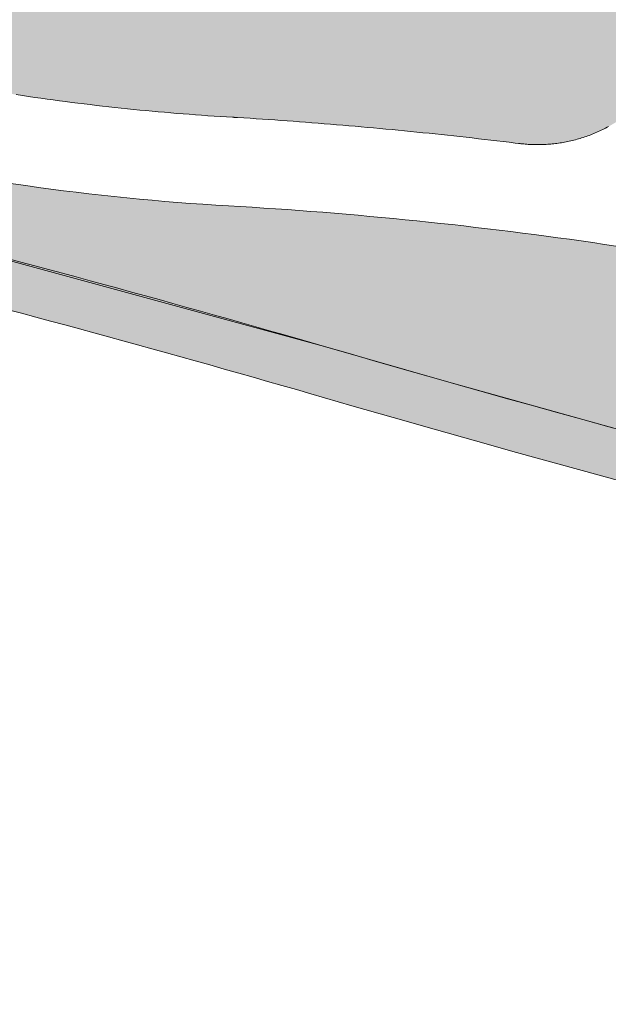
# Model space of a CAD drawing. Header units: metres. Extents: x 0 to 168310, y 0 to 462960.
# Tile 7 of 256: x 167523 to 167535, y 462534 to 462554. Entities that reach past the tile are written whole.
import ezdxf

# ---------------------------------------------------------------- set-up
doc = ezdxf.new("R2010")
doc.units = ezdxf.units.M
doc.header["$LTSCALE"] = 0.2
doc.layers.add('B_WE_GR_GRAS_BRM_RVA kruidenmengsel Barneveld_B116-A', color=83, linetype='Continuous', lineweight=18)
doc.layers.add('B_WE_GR_GRAS_BRM_RVA kruidenmengsel Barneveld_B116-G', color=83, linetype='Continuous', lineweight=18)

msp = doc.modelspace()

# ---------------------------------------------------------------- hatches: boundary and pattern name
at = {"layer": 'B_WE_GR_GRAS_BRM_RVA kruidenmengsel Barneveld_B116-A', "transparency": 33554687}
h = msp.add_hatch(color=256, dxfattribs=at)
h.dxf.hatch_style = 1
h.paths.add_polyline_path([(167533.6502457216, 462557.2327076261), (167533.6441691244, 462557.2319964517), (167533.6379440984, 462557.2313174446), (167533.6315548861, 462557.2306719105), (167533.6249857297, 462557.2300611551), (167533.6182208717, 462557.2294864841), (167533.6112445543, 462557.2289492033), (167533.6040410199, 462557.2284506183), (167533.5965945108, 462557.2279920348), (167533.5888892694, 462557.2275747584), (167533.580909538, 462557.227200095), (167533.5726395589, 462557.2268693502), (167533.5640635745, 462557.2265838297), (167533.5551658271, 462557.2263448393), (167533.5459305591, 462557.2261536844), (167533.5363420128, 462557.2260116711), (167533.5263844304, 462557.2259201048), (167533.5212623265, 462557.2258936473), (167533.5160420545, 462557.2258802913), (167533.5107216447, 462557.2258801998), (167533.5052991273, 462557.2258935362), (167533.4997725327, 462557.2259204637), (167533.4941398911, 462557.2259611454), (167533.4883992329, 462557.2260157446), (167533.4825485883, 462557.2260844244), (167533.4765859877, 462557.2261673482), (167533.4705094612, 462557.226264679), (167533.4643170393, 462557.2263765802), (167533.4580067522, 462557.226503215), (167533.4515766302, 462557.2266447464), (167533.4450247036, 462557.2268013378), (167533.4383490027, 462557.2269731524), (167533.4315475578, 462557.2271603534), (167533.4246183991, 462557.2273631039), (167533.417559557, 462557.2275815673), (167533.4103690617, 462557.2278159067), (167533.4030449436, 462557.2280662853), (167533.3955852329, 462557.2283328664), (167533.3879879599, 462557.2286158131), (167533.380251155, 462557.2289152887), (167533.3723728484, 462557.2292314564), (167533.3643510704, 462557.2295644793), (167533.3561838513, 462557.2299145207), (167533.3478692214, 462557.2302817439), (167533.339405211, 462557.230666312), (167533.3307898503, 462557.2310683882), (167533.3220211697, 462557.2314881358), (167533.3130971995, 462557.231925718), (167533.3040159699, 462557.2323812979), (167533.2947755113, 462557.2328550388), (167533.2853738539, 462557.2333471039), (167533.2758090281, 462557.2338576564), (167533.266079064, 462557.2343868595), (167533.2561819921, 462557.2349348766), (167533.2461158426, 462557.2355018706), (167533.2358786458, 462557.2360880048), (167533.2254684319, 462557.2366934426), (167533.2148832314, 462557.2373183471), (167533.2041210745, 462557.2379628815), (167533.1931799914, 462557.2386272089), (167533.1820580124, 462557.2393114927), (167533.1707531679, 462557.240015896), (167533.1592634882, 462557.2407405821), (167533.1475870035, 462557.2414857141), (167533.1357217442, 462557.2422514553), (167533.1236657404, 462557.2430379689), (167533.1114170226, 462557.2438454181), (167533.0989736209, 462557.2446739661), (167533.0863335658, 462557.2455237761), (167533.0734948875, 462557.2463950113), (167533.0604556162, 462557.247287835), (167533.0472137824, 462557.2482024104), (167533.0337674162, 462557.2491389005), (167533.0201145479, 462557.2500974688), (167533.0062532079, 462557.2510782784), (167532.9921814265, 462557.2520814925), (167532.9778972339, 462557.2531072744), (167532.9633986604, 462557.2541557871), (167532.9486837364, 462557.2552271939), (167532.9468290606, 462557.2553627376), (167532.9459004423, 462557.2554306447), (167532.9456681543, 462557.2554476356), (167532.9452177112, 462557.2554805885), (167532.9442876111, 462557.2555486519), (167532.9368160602, 462557.2560963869), (167532.9217090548, 462557.2572088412), (167532.9063837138, 462557.2583434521), (167532.8908402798, 462557.2594996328), (167532.8750789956, 462557.2606767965), (167532.8591001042, 462557.2618743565), (167532.8429038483, 462557.2630917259), (167532.8264904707, 462557.264328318), (167532.8098602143, 462557.265583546), (167532.7930133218, 462557.2668568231), (167532.7759500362, 462557.2681475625), (167532.7586706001, 462557.2694551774), (167532.7411752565, 462557.270779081), (167532.7234642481, 462557.2721186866), (167532.7055378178, 462557.2734734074), (167532.6873962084, 462557.2748426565), (167532.6690396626, 462557.2762258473), (167532.6504684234, 462557.2776223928), (167532.6316827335, 462557.2790317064), (167532.6126828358, 462557.2804532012), (167532.593468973, 462557.2818862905), (167532.574041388, 462557.2833303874), (167532.5544003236, 462557.2847849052), (167532.5345460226, 462557.2862492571), (167532.5144787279, 462557.2877228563), (167532.4941986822, 462557.289205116), (167532.4737061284, 462557.2906954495), (167532.4530013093, 462557.2921932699), (167532.4320844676, 462557.2936979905), (167532.4109558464, 462557.2952090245), (167532.3896156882, 462557.296725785), (167532.368064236, 462557.2982476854), (167532.3463017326, 462557.2997741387), (167532.3243284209, 462557.3013045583), (167532.3021445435, 462557.3028383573), (167532.2797503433, 462557.3043749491), (167532.2571460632, 462557.3059137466), (167532.2343319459, 462557.3074541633), (167532.2113082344, 462557.3089956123), (167532.1880751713, 462557.3105375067), (167532.1646329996, 462557.3120792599), (167532.140981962, 462557.3136202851), (167532.1171223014, 462557.3151599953), (167532.0930542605, 462557.316697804), (167532.0687780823, 462557.3182331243), (167532.0442940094, 462557.3197653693), (167532.0196022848, 462557.3212939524), (167531.9947031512, 462557.3228182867), (167531.9695968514, 462557.3243377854), (167531.9442836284, 462557.3258518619), (167531.9187637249, 462557.3273599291), (167531.8930373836, 462557.3288614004), (167531.8671048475, 462557.330355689), (167531.8409663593, 462557.3318422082), (167531.814622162, 462557.333320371), (167531.7880724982, 462557.3347895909), (167531.7613176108, 462557.3362492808), (167531.7343577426, 462557.3376988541), (167531.7071931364, 462557.339137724), (167531.6798240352, 462557.3405653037), (167531.6522506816, 462557.3419810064), (167531.6244733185, 462557.3433842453), (167531.5964921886, 462557.3447744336), (167531.568307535, 462557.3461509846), (167531.5399196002, 462557.3475133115), (167531.5113286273, 462557.3488608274), (167531.4825348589, 462557.3501929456), (167531.4535385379, 462557.3515090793), (167531.4243399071, 462557.3528086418), (167531.3949392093, 462557.3540910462), (167531.3653366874, 462557.3553557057), (167531.3355325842, 462557.3566020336), (167531.3055271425, 462557.3578294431), (167531.2753206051, 462557.3590373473), (167531.2449132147, 462557.3602251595), (167531.2143052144, 462557.361392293), (167531.1834968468, 462557.3625381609), (167531.1524883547, 462557.3636621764), (167531.1212799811, 462557.3647637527), (167531.0898719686, 462557.3658423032), (167531.0582645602, 462557.3668972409), (167531.0264579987, 462557.3679279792), (167530.9944525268, 462557.3689339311), (167530.9622483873, 462557.36991451), (167530.9298458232, 462557.370869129), (167530.8972450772, 462557.3717972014), (167530.8644463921, 462557.3726981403), (167530.8314500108, 462557.373571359), (167530.7982561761, 462557.3744162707), (167530.7648651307, 462557.3752322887), (167530.7312771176, 462557.376018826), (167530.6974923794, 462557.3767752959), (167530.6635111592, 462557.3775011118), (167530.6293336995, 462557.3781956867), (167530.5949602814, 462557.3788584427), (167530.5603927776, 462557.3794891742), (167530.5256351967, 462557.3800881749), (167530.4906916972, 462557.3806557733), (167530.4555664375, 462557.3811922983), (167530.420263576, 462557.3816980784), (167530.384787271, 462557.3821734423), (167530.3491416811, 462557.3826187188), (167530.3133309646, 462557.3830342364), (167530.2773592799, 462557.3834203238), (167530.2412307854, 462557.3837773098), (167530.2049496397, 462557.3841055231), (167530.1685200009, 462557.3844052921), (167530.1319460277, 462557.3846769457), (167530.0952318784, 462557.3849208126), (167530.0583817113, 462557.3851372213), (167530.021399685, 462557.3853265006), (167529.9842899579, 462557.3854889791), (167529.9470566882, 462557.3856249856), (167529.9097040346, 462557.3857348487), (167529.8722361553, 462557.385818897), (167529.8346572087, 462557.3858774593), (167529.7969713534, 462557.3859108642), (167529.7591827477, 462557.3859194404), (167529.6833139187, 462557.3858634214), (167529.6070839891, 462557.3857120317), (167529.5305262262, 462557.3854679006), (167529.4536738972, 462557.3851336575), (167529.3765602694, 462557.384711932), (167529.2992186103, 462557.3842053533), (167529.2216821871, 462557.3836165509), (167529.1439842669, 462557.3829481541), (167529.0661581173, 462557.3822027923), (167528.9102541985, 462557.3804916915), (167528.7542365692, 462557.3785042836), (167528.5983713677, 462557.3762616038), (167528.5205790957, 462557.3750511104), (167528.4429247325, 462557.3737846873), (167528.3654415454, 462557.3724649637), (167528.2881628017, 462557.3710945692), (167528.2111217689, 462557.369676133), (167528.134351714, 462557.3682122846), (167528.0578859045, 462557.3667056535), (167527.9817576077, 462557.3651588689), (167527.9060000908, 462557.3635745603), (167527.8682707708, 462557.3627691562), (167527.8306466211, 462557.3619553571), (167527.7931318, 462557.3611334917), (167527.755730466, 462557.3603038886), (167527.7184467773, 462557.3594668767), (167527.6812848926, 462557.3586227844), (167527.6442489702, 462557.3577719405), (167527.6073431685, 462557.3569146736), (167527.5705716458, 462557.3560513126), (167527.5339385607, 462557.3551821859), (167527.4974480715, 462557.3543076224), (167527.4611043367, 462557.3534279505), (167527.4249115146, 462557.3525434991), (167527.3888737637, 462557.3516545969), (167527.3529952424, 462557.3507615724), (167527.3172801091, 462557.3498647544), (167527.2817325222, 462557.3489644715), (167527.24635664, 462557.3480610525), (167527.2111566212, 462557.3471548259), (167527.176136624, 462557.3462461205), (167527.1413008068, 462557.3453352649), (167527.1066533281, 462557.3444225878), (167527.0721983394, 462557.3435084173), (167527.0379381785, 462557.342592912), (167527.0038709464, 462557.341675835), (167526.9699941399, 462557.3407568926), (167526.9363052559, 462557.3398357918), (167526.9028017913, 462557.3389122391), (167526.8694812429, 462557.3379859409), (167526.8363411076, 462557.3370566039), (167526.8033788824, 462557.3361239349), (167526.770592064, 462557.3351876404), (167526.7379781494, 462557.3342474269), (167526.7055346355, 462557.3333030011), (167526.673259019, 462557.3323540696), (167526.6411487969, 462557.3314003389), (167526.6092014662, 462557.3304415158), (167526.5774145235, 462557.3294773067), (167526.5457854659, 462557.3285074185), (167526.5143117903, 462557.3275315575), (167526.4829909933, 462557.3265494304), (167526.4518205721, 462557.3255607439), (167526.4207980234, 462557.3245652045), (167526.3899208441, 462557.3235625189), (167526.3591865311, 462557.3225523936), (167526.3285925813, 462557.3215345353), (167526.2981364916, 462557.3205086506), (167526.2678157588, 462557.319474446), (167526.2376278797, 462557.3184316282), (167526.2075703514, 462557.3173799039), (167526.1776406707, 462557.3163189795), (167526.1478363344, 462557.3152485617), (167526.1181548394, 462557.3141683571), (167526.0885936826, 462557.3130780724), (167526.0591503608, 462557.3119774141), (167526.0298223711, 462557.3108660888), (167526.0006072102, 462557.3097438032), (167525.9715023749, 462557.3086102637), (167525.9425053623, 462557.3074651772), (167525.9136136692, 462557.3063082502), (167525.8848247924, 462557.3051391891), (167525.8561362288, 462557.3039577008), (167525.7990500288, 462557.3015562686), (167525.7423350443, 462557.2991016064), (167525.6859712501, 462557.296591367), (167525.6299386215, 462557.2940232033), (167525.5742171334, 462557.2913947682), (167525.5187867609, 462557.2887037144), (167525.4636274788, 462557.285947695), (167525.4087192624, 462557.2831243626), (167525.3540420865, 462557.2802313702), (167525.2995759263, 462557.2772663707), (167525.2453007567, 462557.2742270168), (167525.1911965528, 462557.2711109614), (167525.1372432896, 462557.2679158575), (167525.0834209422, 462557.2646393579), (167525.0297094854, 462557.2612791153), (167524.9760888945, 462557.2578327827), (167524.9225391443, 462557.2542980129), (167524.8690402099, 462557.2506724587), (167524.7621146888, 462557.2431396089), (167524.7086480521, 462557.239227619), (167524.6551521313, 462557.2352154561), (167524.6016069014, 462557.2311007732), (167524.5479923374, 462557.2268812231), (167524.4942884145, 462557.2225544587), (167524.4404751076, 462557.2181181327), (167524.3865323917, 462557.2135698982), (167524.3324408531, 462557.2089075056), (167524.2781958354, 462557.2041310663), (167524.2238078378, 462557.1992431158), (167524.1692880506, 462557.1942463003), (167524.1146476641, 462557.1891432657), (167524.0598978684, 462557.1839366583), (167524.0050498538, 462557.1786291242), (167523.9501148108, 462557.1732233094), (167523.8951039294, 462557.1677218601), (167523.8400284, 462557.1621274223), (167523.7848994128, 462557.1564426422), (167523.6745258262, 462557.1448126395), (167523.5640726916, 462557.1328530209), (167523.4536295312, 462557.1205849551), (167523.3432858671, 462557.1080296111), (167523.2331312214, 462557.0952081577), (167523.1781527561, 462557.0887042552), (167523.1232551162, 462557.0821417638), (167523.0684494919, 462557.0755233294), (167523.0137470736, 462557.0688515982), (167522.9591590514, 462557.0621292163), (167522.9046966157, 462557.0553588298), (167522.8503709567, 462557.0485430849), (167522.7961932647, 462557.0416846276), (167522.7421747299, 462557.034786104), (167522.6883265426, 462557.0278501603), (167522.6346598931, 462557.0208794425), (167522.5811859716, 462557.0138765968), (167522.5279159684, 462557.0068442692), (167522.4748610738, 462556.999785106), (167522.422032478, 462556.9927017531), (167522.3694413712, 462556.9855968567), (167522.3170989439, 462556.978473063), (167522.2650163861, 462556.9713330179), (167522.2132048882, 462556.9641793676), (167522.1616756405, 462556.9570147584), (167522.1104398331, 462556.9498418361), (167522.0595086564, 462556.9426632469), (167522.0088933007, 462556.9354816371), (167521.9586049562, 462556.9282996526), (167521.9086548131, 462556.9211199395), (167521.8590540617, 462556.913945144), (167521.8343882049, 462556.9103604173), (167521.8313113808, 462556.909912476), (167521.829773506, 462556.9096885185), (167521.8290047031, 462556.9095765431), (167521.8287416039, 462556.9095382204), (167521.8285494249, 462556.9095102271), (167521.8254753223, 462556.9090623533), (167521.8193314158, 462556.9081667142), (167521.7948128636, 462556.9045856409), (167521.7460469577, 462556.897431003), (167521.6976369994, 462556.8902871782), (167521.6495762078, 462556.8831551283), (167521.6018578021, 462556.8760358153), (167521.5544750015, 462556.8689302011), (167521.5074210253, 462556.8618392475), (167521.4606890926, 462556.8547639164), (167521.4142724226, 462556.8477051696), (167521.3681642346, 462556.8406639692), (167521.3223577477, 462556.8336412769), (167521.2768461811, 462556.8266380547), (167521.2316227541, 462556.8196552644), (167521.1866806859, 462556.8126938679), (167521.1420131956, 462556.8057548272), (167521.0976135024, 462556.798839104), (167521.0534748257, 462556.7919476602), (167521.0095903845, 462556.7850814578), (167520.965953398, 462556.7782414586), (167520.9225570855, 462556.7714286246), (167520.8793946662, 462556.7646439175), (167520.8364593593, 462556.7578882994), (167520.793744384, 462556.751162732), (167520.7512429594, 462556.7444681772), (167520.7089483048, 462556.737805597), (167520.6668536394, 462556.7311759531), (167520.6249521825, 462556.7245802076), (167520.5832371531, 462556.7180193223), (167520.5417017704, 462556.711494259), (167520.5003392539, 462556.7050059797), (167520.4591428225, 462556.6985554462), (167520.4181056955, 462556.6921436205), (167520.3772210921, 462556.6857714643), (167520.3364822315, 462556.6794399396), (167520.295882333, 462556.6731500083), (167520.2554146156, 462556.6669026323), (167520.2150722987, 462556.6606987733), (167520.1748486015, 462556.6545393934), (167520.134736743, 462556.6484254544), (167520.0947299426, 462556.6423579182), (167520.0548214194, 462556.6363377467), (167519.9752720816, 462556.6244433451), (167519.8960344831, 462556.6127499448), (167519.8170543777, 462556.6012652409), (167519.8071972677, 462556.5998447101), (167519.8022698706, 462556.5991357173), (167519.8010381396, 462556.5989586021), (167519.8007864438, 462556.5989224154), (167519.8004114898, 462556.5988685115), (167519.7974120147, 462556.598437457), (167519.7914139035, 462556.5975762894), (167519.7794210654, 462556.5958576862), (167519.7314959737, 462556.5890316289), (167519.6836478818, 462556.5822792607), (167519.6358807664, 462556.5755956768), (167519.5881986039, 462556.5689759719), (167519.540605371, 462556.5624152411), (167519.528721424, 462556.5607836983), (167519.5227816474, 462556.5599691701), (167519.5198123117, 462556.5595622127), (167519.5197659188, 462556.5595558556), (167519.5197543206, 462556.5595542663), (167519.5196432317, 462556.5595390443), (167519.5193616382, 462556.5595004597), (167519.5182352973, 462556.5593461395), (167519.5159827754, 462556.5590375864), (167519.5114783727, 462556.5584208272), (167519.5024721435, 462556.5571886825), (167519.4844700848, 462556.5547297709), (167519.4126044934, 462556.5449609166), (167519.3409775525, 462556.5352860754), (167519.269603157, 462556.5256881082), (167519.1984952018, 462556.5161498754), (167519.1276675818, 462556.5066542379), (167519.0571341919, 462556.4971840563), (167518.9869089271, 462556.4877221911), (167518.9170056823, 462556.4782515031), (167518.8474383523, 462556.4687548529), (167518.7782208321, 462556.4592151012), (167518.7093670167, 462556.4496151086), (167518.6750808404, 462556.444787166), (167518.6408908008, 462556.4399377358), (167518.6067986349, 462556.4350646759), (167518.5728060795, 462556.4301658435), (167518.5389148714, 462556.4252390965), (167518.5051267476, 462556.4202822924), (167518.4714434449, 462556.4152932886), (167518.4378667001, 462556.4102699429), (167518.4043982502, 462556.4052101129), (167518.3710398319, 462556.4001116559), (167518.3377931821, 462556.3949724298), (167518.3046600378, 462556.3897902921), (167518.2716421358, 462556.3845631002), (167518.2387412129, 462556.3792887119), (167518.205959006, 462556.3739649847), (167518.173297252, 462556.3685897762), (167518.1407576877, 462556.3631609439), (167518.10834205, 462556.3576763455), (167518.0760520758, 462556.3521338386), (167518.0438895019, 462556.3465312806), (167518.0118549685, 462556.3408666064), (167517.979939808, 462556.3351384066), (167517.9481306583, 462556.3293456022), (167517.9164141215, 462556.323487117), (167517.8532052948, 462556.3115687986), (167517.7902061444, 462556.2993748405), (167517.7273094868, 462556.2868966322), (167517.6644081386, 462556.2741255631), (167517.6013949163, 462556.2610530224), (167517.5698128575, 462556.2544010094), (167517.5381626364, 462556.2476703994), (167517.506430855, 462556.2408601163), (167517.4746041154, 462556.2339690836), (167517.4426690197, 462556.226996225), (167517.4106121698, 462556.2199404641), (167517.378420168, 462556.2128007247), (167517.3460796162, 462556.2055759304), (167517.3135771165, 462556.1982650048), (167517.280899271, 462556.1908668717), (167517.2480326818, 462556.1833804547), (167517.2149639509, 462556.1758046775), (167517.1816796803, 462556.1681384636), (167517.1481664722, 462556.1603807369), (167517.1144109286, 462556.1525304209), (167517.0803996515, 462556.1445864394), (167517.0461192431, 462556.1365477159), (167517.0115563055, 462556.1284131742), (167516.9766974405, 462556.1201817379), (167516.9415292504, 462556.1118523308), (167516.9060383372, 462556.1034238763), (167516.8702113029, 462556.0948952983), (167516.8340347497, 462556.0862655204), (167516.7974952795, 462556.0775334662), (167516.7790852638, 462556.0731287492), (167516.7605794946, 462556.0686980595), (167516.7419762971, 462556.0642412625), (167516.7232739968, 462556.0597582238), (167516.7044709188, 462556.0552488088), (167516.6855653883, 462556.0507128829), (167516.6665557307, 462556.0461503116), (167516.6474402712, 462556.0415609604), (167516.628217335, 462556.0369446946), (167516.6088852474, 462556.0323013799), (167516.5894423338, 462556.0276308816), (167516.5698869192, 462556.0229330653), (167516.550217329, 462556.0182077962), (167516.5304318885, 462556.01345494), (167516.5105289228, 462556.008674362), (167516.4905067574, 462556.0038659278), (167516.4703637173, 462555.9990295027), (167516.4500981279, 462555.9941649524), (167516.4297083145, 462555.9892721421), (167516.4091926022, 462555.9843509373), (167516.3885493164, 462555.9794012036), (167516.3677767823, 462555.9744228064), (167516.3468733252, 462555.9694156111), (167516.3258372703, 462555.9643794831), (167516.3046669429, 462555.9593142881), (167516.2833606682, 462555.9542198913), (167516.2780126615, 462555.9529417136), (167516.2753354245, 462555.9523019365), (167516.2739959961, 462555.9519818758), (167516.2732073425, 462555.9517934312), (167516.2723490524, 462555.951588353), (167516.2585864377, 462555.9483007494), (167516.230894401, 462555.941690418), (167516.2029852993, 462555.9350348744), (167516.1748655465, 462555.9283360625), (167516.1465415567, 462555.9215959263), (167516.1180197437, 462555.91481641), (167516.0893065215, 462555.9079994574), (167516.0604083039, 462555.9011470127), (167516.0313315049, 462555.8942610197), (167516.0020825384, 462555.8873434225), (167515.9726678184, 462555.8803961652), (167515.9430937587, 462555.8734211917), (167515.9133667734, 462555.8664204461), (167515.8834932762, 462555.8593958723), (167515.8534796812, 462555.8523494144), (167515.8233324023, 462555.8452830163), (167515.7930578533, 462555.8381986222), (167515.7626624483, 462555.8310981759), (167515.732152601, 462555.8239836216), (167515.7015347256, 462555.8168569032), (167515.6400005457, 462555.8025747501), (167515.5781112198, 462555.7882672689), (167515.5159180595, 462555.7739500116), (167515.453472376, 462555.7596385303), (167515.3908254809, 462555.7453483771), (167515.3280286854, 462555.731095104), (167515.265133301, 462555.7168942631), (167515.1392520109, 462555.6887120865), (167515.0763687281, 462555.6747618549), (167515.0135921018, 462555.6609262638), (167514.9509734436, 462555.6472208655), (167514.8885640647, 462555.6336612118), (167514.8264152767, 462555.620262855), (167514.7645783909, 462555.6070413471), (167514.7337929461, 462555.6005017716), (167514.7031047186, 462555.5940122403), (167514.6725201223, 462555.5875746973), (167514.6420455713, 462555.5811910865), (167514.6116874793, 462555.5748633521), (167514.5814522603, 462555.5685934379), (167514.5513463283, 462555.5623832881), (167514.5213760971, 462555.5562348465), (167514.4915479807, 462555.5501500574), (167514.461868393, 462555.5441308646), (167514.432343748, 462555.5381792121), (167514.4029804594, 462555.5322970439), (167514.3737849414, 462555.5264863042), (167514.3447636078, 462555.5207489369), (167514.3159228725, 462555.5150868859), (167514.2872691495, 462555.5095020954), (167514.2588088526, 462555.5039965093), (167514.2305483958, 462555.4985720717), (167514.2024941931, 462555.4932307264), (167514.1746526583, 462555.4879744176), (167514.1470302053, 462555.4828050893), (167514.1196332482, 462555.4777246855), (167514.0924682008, 462555.4727351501), (167514.065541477, 462555.4678384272), (167514.0388594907, 462555.4630364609), (167514.012428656, 462555.458331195), (167513.9862553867, 462555.4537245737), (167513.9603460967, 462555.4492185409), (167513.9347071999, 462555.4448150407), (167513.9093451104, 462555.440516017), (167513.8842648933, 462555.436323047), (167513.8594652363, 462555.4322359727), (167513.8349429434, 462555.4282541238), (167513.8106948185, 462555.4243768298), (167513.7867176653, 462555.4206034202), (167513.7630082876, 462555.4169332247), (167513.7395634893, 462555.4133655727), (167513.7163800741, 462555.4098997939), (167513.6934548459, 462555.4065352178), (167513.6707846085, 462555.4032711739), (167513.6483661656, 462555.4001069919), (167513.626196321, 462555.3970420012), (167513.6042718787, 462555.3940755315), (167513.5825896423, 462555.3912069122), (167513.5611464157, 462555.388435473), (167513.5399390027, 462555.3857605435), (167513.5189642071, 462555.383181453), (167513.4982188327, 462555.3806975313), (167513.4776996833, 462555.378308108), (167513.4574035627, 462555.3760125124), (167513.4373272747, 462555.3738100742), (167513.4174676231, 462555.3717001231), (167513.3978214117, 462555.3696819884), (167513.3783854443, 462555.3677549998), (167513.3591565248, 462555.3659184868), (167513.3401314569, 462555.3641717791), (167513.3213070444, 462555.3625142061), (167513.3026800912, 462555.3609450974), (167513.284247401, 462555.3594637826), (167513.2660057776, 462555.3580695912), (167513.2479520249, 462555.3567618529), (167513.2300829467, 462555.355539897), (167513.2123953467, 462555.3544030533), (167513.1948860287, 462555.3533506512), (167513.1775517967, 462555.3523820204), (167513.1603894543, 462555.3514964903), (167513.1433958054, 462555.3506933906), (167513.1265676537, 462555.3499720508), (167513.1099018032, 462555.3493318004), (167513.0933950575, 462555.3487719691), (167513.0770442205, 462555.3482918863), (167513.0608460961, 462555.3478908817), (167513.0447974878, 462555.3475682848), (167513.0288951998, 462555.3473234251), (167513.0131360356, 462555.3471556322), (167512.9975167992, 462555.3470642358), (167512.9820342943, 462555.3470485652), (167512.9666853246, 462555.3471079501), (167512.9514666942, 462555.3472417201), (167512.9363752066, 462555.3474492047), (167512.9214076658, 462555.3477297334), (167512.9065608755, 462555.3480826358), (167512.8918316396, 462555.3485072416), (167512.8772167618, 462555.3490028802), (167512.8627130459, 462555.3495688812), (167512.8483172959, 462555.3502045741), (167512.8340263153, 462555.3509092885), (167512.8198369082, 462555.3516823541), (167512.8057458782, 462555.3525231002), (167512.7917500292, 462555.3534308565), (167512.7778461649, 462555.3544049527), (167512.7640310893, 462555.355444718), (167512.750301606, 462555.3565494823), (167512.7366545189, 462555.357718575), (167512.7230866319, 462555.3589513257), (167512.7095947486, 462555.360247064), (167512.6828262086, 462555.3630248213), (167512.6563233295, 462555.3660464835), (167512.6300605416, 462555.369306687), (167512.6040122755, 462555.3728000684), (167512.5781529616, 462555.3765212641), (167512.5524570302, 462555.3804649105), (167512.5268989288, 462555.3846256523), (167512.5014586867, 462555.3890008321), (167512.4761299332, 462555.3935943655), (167512.4509083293, 462555.39841115), (167512.4257895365, 462555.4034560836), (167512.4007692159, 462555.4087340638), (167512.3758430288, 462555.4142499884), (167512.3510066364, 462555.4200087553), (167512.3262557, 462555.426015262), (167512.3015858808, 462555.4322744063), (167512.2769928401, 462555.4387910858), (167512.2524722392, 462555.4455701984), (167512.2280197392, 462555.4526166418), (167512.2036310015, 462555.4599353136), (167512.1793016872, 462555.4675311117), (167512.1732281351, 462555.4694739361), (167512.1701926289, 462555.4704519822), (167512.1694338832, 462555.4706971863), (167512.1690545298, 462555.4708198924), (167512.1688900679, 462555.4708664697), (167512.1688817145, 462555.470821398), (167512.1688148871, 462555.4704608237), (167512.1682802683, 462555.46757623), (167512.1640033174, 462555.4444994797), (167512.1554494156, 462555.3983459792), (167512.1212338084, 462555.2137319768), (167512.0870182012, 462555.0291179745), (167512.0699103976, 462554.9368109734), (167512.0688411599, 462554.9310417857), (167512.068306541, 462554.928157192), (167512.0681728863, 462554.9274360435), (167512.0681687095, 462554.9274135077), (167512.0681666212, 462554.9274022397), (167512.068165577, 462554.9273966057), (167512.0684110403, 462554.9273321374), (167512.0837682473, 462554.9236190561), (167512.1144817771, 462554.9161890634), (167512.1759052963, 462554.9013137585), (167512.2987381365, 462554.8715018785), (167512.5443467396, 462554.8116331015), (167512.7898786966, 462554.7514377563), (167513.0353333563, 462554.6909159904), (167513.2807100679, 462554.630067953), (167513.526008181, 462554.5688937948), (167513.7712270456, 462554.5073936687), (167514.016366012, 462554.4455677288), (167514.261424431, 462554.3834161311), (167514.5064016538, 462554.3209390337), (167514.751297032, 462554.2581365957), (167514.9961099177, 462554.1950089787), (167515.2408396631, 462554.1315563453), (167515.4854856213, 462554.0677788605), (167515.7300471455, 462554.0036766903), (167515.9745235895, 462553.9392500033), (167516.2189143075, 462553.8744989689), (167516.463218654, 462553.8094237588), (167516.7074359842, 462553.744024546), (167516.9515656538, 462553.6783015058), (167517.1956070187, 462553.6122548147), (167517.4395594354, 462553.5458846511), (167517.6834222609, 462553.4791911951), (167517.9271948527, 462553.4121746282), (167518.1708765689, 462553.3448351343), (167518.4144667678, 462553.2771728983), (167518.6579648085, 462553.2091881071), (167518.9013700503, 462553.1408809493), (167519.1446818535, 462553.0722516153), (167519.3878995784, 462553.0033002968), (167519.6310225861, 462552.9340271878), (167519.7525483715, 462552.8992700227), (167519.8133022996, 462552.8818612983), (167519.8150830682, 462552.8813530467), (167519.8155628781, 462552.8812437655), (167519.816522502, 462552.8810252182), (167519.818441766, 462552.8805881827), (167519.8222803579, 462552.8797143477), (167519.8299577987, 462552.8779676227), (167519.8913896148, 462552.8640391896), (167520.0143182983, 462552.8364244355), (167520.1373326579, 462552.8091328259), (167520.2604314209, 462552.7821647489), (167520.3836133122, 462552.7555205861), (167520.5068770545, 462552.7292007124), (167520.6302213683, 462552.7032054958), (167520.7536449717, 462552.6775352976), (167520.8771465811, 462552.6521904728), (167521.0007249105, 462552.6271713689), (167521.1243786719, 462552.6024783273), (167521.2481065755, 462552.5781116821), (167521.3719073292, 462552.554071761), (167521.4957796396, 462552.5303588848), (167521.6197222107, 462552.5069733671), (167521.7437337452, 462552.483915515), (167521.8678129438, 462552.4611856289), (167521.9919585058, 462552.438784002), (167522.1161691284, 462552.4167109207), (167522.2404435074, 462552.3949666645), (167522.3647803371, 462552.3735515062), (167522.4891783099, 462552.3524657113), (167522.6136361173, 462552.3317095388), (167522.7381524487, 462552.3112832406), (167522.8627259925, 462552.2911870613), (167522.9873554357, 462552.2714212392), (167523.112039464, 462552.2519860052), (167523.2367767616, 462552.2328815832), (167523.3615660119, 462552.2141081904), (167523.4864058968, 462552.1956660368), (167523.611295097, 462552.1775553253), (167523.7362322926, 462552.1597762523), (167523.8612161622, 462552.1423290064), (167523.9862453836, 462552.12521377), (167524.1113186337, 462552.1084307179), (167524.2364345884, 462552.0919800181), (167524.3615919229, 462552.0758618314), (167524.4867893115, 462552.0600763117), (167524.6120254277, 462552.044623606), (167524.7372989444, 462552.029503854), (167524.8626085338, 462552.0147171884), (167524.9879528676, 462552.0002637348), (167525.1133306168, 462551.986143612), (167525.2387404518, 462551.9723569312), (167525.3641810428, 462551.9589037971), (167525.4896510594, 462551.9457843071), (167525.6151491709, 462551.9329985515), (167525.7406740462, 462551.9205466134), (167525.8662243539, 462551.9084285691), (167525.9917987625, 462551.8966444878), (167526.1173959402, 462551.8851944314), (167526.2430145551, 462551.8740784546), (167526.3686532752, 462551.8632966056), (167526.4943107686, 462551.8528489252), (167526.6199857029, 462551.842735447), (167526.7456767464, 462551.8329561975), (167526.8713825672, 462551.8235111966), (167526.9971018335, 462551.8144004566), (167527.1228332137, 462551.8056239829), (167527.2485753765, 462551.7971817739), (167527.3743269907, 462551.789073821), (167527.5000867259, 462551.7813001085), (167527.6258532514, 462551.7738606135), (167527.6415744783, 462551.7729541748), (167527.649435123, 462551.7725029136), (167527.6501228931, 462551.772462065), (167527.6511031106, 462551.7724023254), (167527.6530635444, 462551.7722828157), (167527.6569844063, 462551.7720436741), (167527.6648261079, 462551.771564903), (167527.7275586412, 462551.7677113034), (167527.8530178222, 462551.7598791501), (167527.9784688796, 462551.7518804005), (167528.1039114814, 462551.7437150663), (167528.229345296, 462551.7353831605), (167528.3547699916, 462551.7268846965), (167528.4801852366, 462551.718219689), (167528.6055906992, 462551.7093881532), (167528.7309860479, 462551.7003901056), (167528.856370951, 462551.6912255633), (167528.981745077, 462551.6818945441), (167529.1071080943, 462551.6723970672), (167529.2324596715, 462551.6627331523), (167529.3577994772, 462551.6529028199), (167529.4831271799, 462551.6429060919), (167529.6084424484, 462551.6327429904), (167529.7337449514, 462551.622413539), (167529.8590343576, 462551.6119177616), (167529.984310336, 462551.6012556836), (167530.1095725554, 462551.5904273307), (167530.2348206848, 462551.5794327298), (167530.3600543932, 462551.5682719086), (167530.4852733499, 462551.5569448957), (167530.6104772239, 462551.5454517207), (167530.7356656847, 462551.5337924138), (167530.8608384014, 462551.5219670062), (167530.9859950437, 462551.5099755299), (167531.111135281, 462551.4978180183), (167531.2362587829, 462551.4854945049), (167531.3613652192, 462551.4730050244), (167531.4864542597, 462551.4603496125), (167531.6115255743, 462551.4475283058), (167531.736578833, 462551.4345411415), (167531.8616137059, 462551.4213881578), (167531.9866298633, 462551.4080693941), (167532.1116269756, 462551.3945848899), (167532.2366047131, 462551.3809346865), (167532.3615627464, 462551.3671188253), (167532.4865007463, 462551.3531373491), (167532.6114183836, 462551.3389903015), (167532.7363153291, 462551.3246777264), (167532.861191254, 462551.3101996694), (167532.9860458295, 462551.2955561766), (167533.1108787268, 462551.2807472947), (167533.2356896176, 462551.2657730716), (167533.3604781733, 462551.2506335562), (167533.422863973, 462551.2430018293), (167533.4384595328, 462551.2410874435), (167533.442358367, 462551.2406084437), (167533.4443077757, 462551.2403688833), (167533.445282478, 462551.240249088), (167533.4460027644, 462551.2401605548), (167533.446230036, 462551.2401326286), (167533.4471392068, 462551.2400210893), (167533.450777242, 462551.2395775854), (167533.4580597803, 462551.2387033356), (167533.4726505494, 462551.2370060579), (167533.5019334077, 462551.2338178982), (167533.531348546, 462551.2309077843), (167533.560892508, 462551.228279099), (167533.5905617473, 462551.2259351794), (167533.6203526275, 462551.223879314), (167533.6502614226, 462551.22211474), (167533.6802843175, 462551.2206446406), (167533.7104174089, 462551.2194721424), (167533.7406567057, 462551.2186003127), (167533.7709981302, 462551.2180321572), (167533.8014375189, 462551.2177706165), (167533.8319706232, 462551.2178185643), (167533.8625931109, 462551.2181788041), (167533.8933005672, 462551.2188540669), (167533.9240884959, 462551.2198470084), (167533.954952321, 462551.2211602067), (167533.9858873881, 462551.2227961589), (167534.0168889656, 462551.2247572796), (167534.0479522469, 462551.2270458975), (167534.0790723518, 462551.229664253), (167534.1102443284, 462551.2326144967), (167534.141463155, 462551.2358986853), (167534.1727237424, 462551.2395187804), (167534.2040209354, 462551.243476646), (167534.2353495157, 462551.2477740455), (167534.2667042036, 462551.2524126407), (167534.2980796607, 462551.2573939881), (167534.3294704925, 462551.2627195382), (167534.3608712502, 462551.2683906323), (167534.3922764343, 462551.2744085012), (167534.4236804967, 462551.2807742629), (167534.4550778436, 462551.2874889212), (167534.4864628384, 462551.2945533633), (167534.5178298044, 462551.3019683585), (167534.5491730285, 462551.3097345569), (167534.5804867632, 462551.317852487), (167534.6117652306, 462551.3263225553), (167534.6430026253, 462551.3351450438), (167534.6741931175, 462551.3443201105), (167534.7053308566, 462551.3538477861), (167534.7364099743, 462551.363727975), (167534.7674245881, 462551.3739604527), (167534.7983688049, 462551.3845448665), (167534.829236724, 462551.3954807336), (167534.8600224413, 462551.4067674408), (167534.8907200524, 462551.4184042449), (167534.9213236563, 462551.4303902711), (167534.9518273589, 462551.4427245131), (167534.9822252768, 462551.4554058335), (167535.012511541, 462551.4684329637), (167535.0426803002, 462551.4818045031), (167535.0727257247, 462551.4955189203), (167535.1026420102, 462551.5095745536), (167535.1324233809, 462551.5239696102), (167535.1620640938, 462551.538702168), (167535.191558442, 462551.5537701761), (167535.2209007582, 462551.5691714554), (167535.2500854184, 462551.5849036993), (167535.2791068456, 462551.6009644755), (167535.3079595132, 462551.6173512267), (167535.3366379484, 462551.634061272), (167535.3651367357, 462551.6510918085), (167535.3934505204, 462551.6684399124), (167535.4215740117, 462551.6861025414), (167535.4495019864, 462551.7040765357), (167535.4772292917, 462551.7223586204), (167535.5047508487, 462551.7409454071), (167535.5320616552, 462551.7598333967), (167535.5591567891, 462551.7790189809), (167535.5860314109, 462551.7984984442), (167535.6126807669, 462551.8182679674), (167535.6391001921, 462551.8383236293), (167535.6652851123, 462551.8586614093), (167535.6912310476, 462551.8792771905), (167535.7169336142, 462551.9001667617), (167535.742388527, 462551.9213258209), (167535.7675916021, 462551.942749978), (167535.7925387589, 462551.9644347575), (167535.8172260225, 462551.986375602), (167535.841649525, 462552.0085678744), (167535.8658055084, 462552.0310068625), (167535.8896903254, 462552.0536877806), (167535.913300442, 462552.0766057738), (167535.9366324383, 462552.0997559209), (167535.9596830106, 462552.1231332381), (167535.9824489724, 462552.1467326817), (167536.0049272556, 462552.1705491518), (167536.0271149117, 462552.1945774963), (167536.0490091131, 462552.2188125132), (167536.0706071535, 462552.2432489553), (167536.0919064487, 462552.2678815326), (167536.1129045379, 462552.2927049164), (167536.1335990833, 462552.3177137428), (167536.1539878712, 462552.3429026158), (167536.1740688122, 462552.3682661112), (167536.193839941, 462552.3937987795), (167536.213299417, 462552.4194951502), (167536.2324455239, 462552.4453497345), (167536.2512766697, 462552.4713570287), (167536.2697913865, 462552.4975115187), (167536.2879883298, 462552.5238076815), (167536.3058662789, 462552.5502399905), (167536.323424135, 462552.5768029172), (167536.3406609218, 462552.6034909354), (167536.357575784, 462552.630298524), (167536.3741679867, 462552.6572201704), (167536.3904369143, 462552.6842503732), (167536.4063820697, 462552.7113836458), (167536.422003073, 462552.7386145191), (167536.4372996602, 462552.7659375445), (167536.452271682, 462552.7933472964), (167536.4669191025, 462552.8208383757), (167536.4812419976, 462552.8484054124), (167536.4952405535, 462552.8760430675), (167536.5089150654, 462552.9037460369), (167536.5222659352, 462552.9315090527), (167536.5352936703, 462552.9593268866), (167536.5479988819, 462552.9871943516), (167536.5603822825, 462553.0151063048), (167536.5724446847, 462553.0430576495), (167536.584186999, 462553.0710433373), (167536.5956102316, 462553.09905837), (167536.6067154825, 462553.1270978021), (167536.6175039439, 462553.1551567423), (167536.6279768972, 462553.1832303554), (167536.6381357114, 462553.211313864), (167536.6479818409, 462553.2394025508), (167536.6575168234, 462553.2674917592), (167536.6667422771, 462553.2955768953), (167536.6756598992, 462553.3236534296), (167536.6800038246, 462553.3376870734), (167536.6821471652, 462553.3447024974), (167536.6832116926, 462553.3482098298), (167536.6837421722, 462553.3499633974), (167536.6837752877, 462553.3500729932), (167536.6840794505, 462553.3510796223), (167536.6847077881, 462553.3531586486), (167536.6859649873, 462553.3573165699), (167536.6884814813, 462553.3656318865), (167536.7087139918, 462553.4321290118), (167536.7291251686, 462553.4985804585), (167536.7497148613, 462553.5649855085), (167536.7704829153, 462553.6313434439), (167536.7914291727, 462553.697653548), (167536.8125534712, 462553.763915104), (167536.8338556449, 462553.8301273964), (167536.8553355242, 462553.8962897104), (167536.8769929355, 462553.9624013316), (167536.8988277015, 462554.0284615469), (167536.920839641, 462554.0944696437), (167536.943028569, 462554.1604249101), (167536.9653942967, 462554.2263266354), (167536.9879366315, 462554.2921741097), (167537.0106553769, 462554.3579666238), (167537.033550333, 462554.4237034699), (167537.0566212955, 462554.4893839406), (167537.0798680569, 462554.55500733), (167537.1032904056, 462554.6205729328), (167537.1268881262, 462554.6860800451), (167537.1506609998, 462554.7515279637), (167537.1746088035, 462554.8169159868), (167537.1987313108, 462554.8822434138), (167537.2230282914, 462554.9475095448), (167537.2474995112, 462555.0127136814), (167537.2721447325, 462555.0778551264), (167537.2969637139, 462555.1429331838), (167537.3219562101, 462555.2079471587), (167537.3471219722, 462555.2728963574), (167537.3724607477, 462555.3377800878), (167537.3979722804, 462555.4025976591), (167537.4236563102, 462555.4673483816), (167537.4495125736, 462555.532031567), (167537.4755408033, 462555.5966465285), (167537.5017407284, 462555.6611925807), (167537.5281120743, 462555.7256690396), (167537.5546545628, 462555.7900752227), (167537.5813679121, 462555.8544104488), (167537.6082518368, 462555.9186740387), (167537.6353060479, 462555.9828653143), (167537.6625302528, 462556.0469835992), (167537.6899241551, 462556.1110282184), (167537.7174874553, 462556.1749984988), (167537.74521985, 462556.2388937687), (167537.7731210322, 462556.3027133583), (167537.8011906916, 462556.3664565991), (167537.8294285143, 462556.4301228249), (167537.8578341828, 462556.4937113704), (167537.8864073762, 462556.5572215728), (167537.9151477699, 462556.6206527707), (167537.9440550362, 462556.6840043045), (167537.9731288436, 462556.7472755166), (167538.0023688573, 462556.810465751), (167538.0317747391, 462556.8735743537), (167538.0613461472, 462556.9366006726), (167538.0910827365, 462556.9995440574), (167538.1209841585, 462557.0624038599), (167538.1510500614, 462557.1251794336), (167538.1812800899, 462557.1878701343), (167538.2116738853, 462557.2504753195), (167538.2422310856, 462557.3129943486), (167538.2729513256, 462557.3754265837), (167538.3038342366, 462557.4377713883), (167538.3348794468, 462557.5000281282), (167538.3660865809, 462557.5621961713), (167538.3974552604, 462557.6242748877), (167538.4289851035, 462557.6862636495), (167538.4606757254, 462557.7481618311), (167538.4925267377, 462557.809968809), (167538.5245377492, 462557.871683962), (167538.5567083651, 462557.9333066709), (167538.5890381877, 462557.9948363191), (167538.5930905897, 462558.002520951), (167538.5935973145, 462558.0034814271), (167538.5937240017, 462558.0037215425), (167538.5894121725, 462558.0049452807), (167538.5793364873, 462558.0077147), (167538.5390343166, 462558.0187944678), (167538.4584327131, 462558.0409640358), (167538.1360628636, 462558.1297760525), (167537.8137516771, 462558.218802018), (167537.4914993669, 462558.308041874), (167537.1693061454, 462558.397495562), (167536.8471722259, 462558.4871630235), (167536.5250978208, 462558.5770441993), (167536.2030831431, 462558.6671390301), (167535.881128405, 462558.7574474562), (167535.5592338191, 462558.8479694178), (167535.237399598, 462558.9387048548), (167534.9156259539, 462559.0296537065), (167534.7547619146, 462559.075208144), (167534.7145482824, 462559.0866050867), (167534.6944418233, 462559.0923048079), (167534.684388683, 462559.095154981), (167534.6793621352, 462559.0965801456), (167534.6792549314, 462559.0965272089), (167534.6788230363, 462559.0952949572), (167534.6770967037, 462559.0903722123), (167534.6736500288, 462559.0805567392), (167534.6667806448, 462559.0610455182), (167534.6599432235, 462559.0416932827), (167534.6531377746, 462559.0224992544), (167534.6463643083, 462559.0034626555), (167534.6396228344, 462558.9845827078), (167534.6329133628, 462558.965858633), (167534.6262359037, 462558.9472896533), (167534.6195904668, 462558.9288749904), (167534.6129770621, 462558.9106138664), (167534.6063956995, 462558.892505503), (167534.5998463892, 462558.8745491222), (167534.5933291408, 462558.8567439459), (167534.5868439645, 462558.8390891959), (167534.5803908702, 462558.8215840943), (167534.5739698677, 462558.8042278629), (167534.5675809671, 462558.7870197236), (167534.5612241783, 462558.7699588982), (167534.5548995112, 462558.7530446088), (167534.5486069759, 462558.7362760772), (167534.5423465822, 462558.7196525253), (167534.53611834, 462558.703173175), (167534.5299222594, 462558.6868372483), (167534.5237583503, 462558.6706439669), (167534.5176266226, 462558.654592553), (167534.5115270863, 462558.6386822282), (167534.5054597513, 462558.6229122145), (167534.4994246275, 462558.6072817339), (167534.493421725, 462558.5917900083), (167534.4874510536, 462558.5764362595), (167534.4815126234, 462558.5612197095), (167534.4756064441, 462558.54613958), (167534.4697325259, 462558.5311950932), (167534.4638908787, 462558.5163854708), (167534.4580815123, 462558.5017099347), (167534.4523044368, 462558.487167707), (167534.446559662, 462558.4727580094), (167534.440847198, 462558.4584800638), (167534.4351670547, 462558.4443330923), (167534.429519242, 462558.4303163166), (167534.4239037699, 462558.4164289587), (167534.4183206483, 462558.4026702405), (167534.4127698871, 462558.3890393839), (167534.4072514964, 462558.3755356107), (167534.401765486, 462558.362158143), (167534.3963118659, 462558.3489062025), (167534.3908906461, 462558.3357790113), (167534.3855018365, 462558.3227757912), (167534.3801454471, 462558.309895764), (167534.3748214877, 462558.2971381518), (167534.3695299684, 462558.2845021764), (167534.3642708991, 462558.2719870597), (167534.3590442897, 462558.2595920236), (167534.3538501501, 462558.24731629), (167534.3486884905, 462558.2351590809), (167534.3435593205, 462558.2231196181), (167534.3384626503, 462558.2111971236), (167534.3333984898, 462558.1993908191), (167534.3283668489, 462558.1876999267), (167534.3233677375, 462558.1761236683), (167534.3184011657, 462558.1646612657), (167534.3134671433, 462558.1533119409), (167534.3085656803, 462558.1420749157), (167534.3036967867, 462558.1309494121), (167534.2988604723, 462558.1199346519), (167534.2940567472, 462558.109029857), (167534.2892856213, 462558.0982342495), (167534.2845471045, 462558.0875470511), (167534.2798412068, 462558.0769674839), (167534.2751679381, 462558.0664947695), (167534.2705273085, 462558.0561281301), (167534.2659193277, 462558.0458667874), (167534.2613440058, 462558.0357099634), (167534.2568013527, 462558.02565688), (167534.2522913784, 462558.0157067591), (167534.2478140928, 462558.0058588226), (167534.2433695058, 462557.9961122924), (167534.2389576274, 462557.9864663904), (167534.2345784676, 462557.9769203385), (167534.2302320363, 462557.9674733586), (167534.2259183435, 462557.9581246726), (167534.221637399, 462557.9488735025), (167534.2173892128, 462557.9397190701), (167534.213173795, 462557.9306605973), (167534.2089911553, 462557.921697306), (167534.2048413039, 462557.9128284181), (167534.2007242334, 462557.9040531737), (167534.1925878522, 462557.8867811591), (167534.1845805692, 462557.869876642), (167534.1767008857, 462557.8533350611), (167534.1689473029, 462557.8371518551), (167534.1613183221, 462557.8213224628), (167534.1538124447, 462557.805842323), (167534.1464281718, 462557.7907068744), (167534.1391640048, 462557.7759115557), (167534.1320184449, 462557.7614518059), (167534.1249899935, 462557.7473230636), (167534.1180771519, 462557.7335207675), (167534.1112784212, 462557.7200403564), (167534.1045923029, 462557.7068772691), (167534.0980172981, 462557.6940269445), (167534.0915519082, 462557.6814848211), (167534.0851946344, 462557.6692463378), (167534.0789439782, 462557.6573069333), (167534.0727984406, 462557.6456620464), (167534.066756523, 462557.634307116), (167534.0608167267, 462557.6232375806), (167534.054977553, 462557.6124488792), (167534.0492375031, 462557.6019364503), (167534.0435950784, 462557.5916957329), (167534.0380487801, 462557.5817221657), (167534.0325971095, 462557.5720111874), (167534.0272385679, 462557.5625582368), (167534.0219716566, 462557.5533587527), (167534.0167948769, 462557.5444081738), (167534.0117067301, 462557.5357019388), (167534.0067057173, 462557.5272354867), (167534.00179034, 462557.5190042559), (167533.9969590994, 462557.5110036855), (167533.9922104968, 462557.5032292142), (167533.9875430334, 462557.4956762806), (167533.9829552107, 462557.4883403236), (167533.9784455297, 462557.4812167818), (167533.9740124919, 462557.4743010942), (167533.9696545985, 462557.4675886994), (167533.9653703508, 462557.4610750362), (167533.9611582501, 462557.4547555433), (167533.9570167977, 462557.4486256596), (167533.9529444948, 462557.4426808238), (167533.9489398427, 462557.4369164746), (167533.9450013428, 462557.4313280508), (167533.9411274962, 462557.4259109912), (167533.9373168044, 462557.4206607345), (167533.9335677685, 462557.4155727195), (167533.9298788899, 462557.410642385), (167533.9262486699, 462557.4058651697), (167533.9226756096, 462557.4012365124), (167533.9191582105, 462557.3967518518), (167533.9156949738, 462557.3924066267), (167533.9122844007, 462557.3881962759), (167533.9089249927, 462557.3841162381), (167533.9056152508, 462557.3801619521), (167533.9023536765, 462557.3763288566), (167533.8991387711, 462557.3726123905), (167533.8959690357, 462557.3690079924), (167533.8928429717, 462557.3655111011), (167533.8897590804, 462557.3621171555), (167533.8867158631, 462557.3588215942), (167533.8807454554, 462557.3525073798), (167533.874919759, 462557.3465319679), (167533.8692267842, 462557.3408588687), (167533.8636545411, 462557.3354515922), (167533.8581910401, 462557.3302736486), (167533.852824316, 462557.325288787), (167533.8475437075, 462557.3204734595), (167533.8423404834, 462557.3158229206), (167533.8372060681, 462557.3113339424), (167533.8321318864, 462557.3070032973), (167533.8271093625, 462557.3028277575), (167533.8221299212, 462557.2988040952), (167533.8171849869, 462557.2949290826), (167533.8122659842, 462557.2911994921), (167533.8073643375, 462557.2876120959), (167533.8024714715, 462557.2841636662), (167533.7975788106, 462557.2808509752), (167533.7926777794, 462557.2776707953), (167533.7877598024, 462557.2746198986), (167533.7828163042, 462557.2716950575), (167533.7778387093, 462557.268893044), (167533.7728184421, 462557.2662106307), (167533.7677469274, 462557.2636445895), (167533.7626155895, 462557.2611916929), (167533.757415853, 462557.258848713), (167533.7521391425, 462557.2566124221), (167533.7467768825, 462557.2544795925), (167533.7413204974, 462557.2524469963), (167533.735761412, 462557.2505114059), (167533.7300910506, 462557.2486695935), (167533.7243008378, 462557.2469183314), (167533.7183821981, 462557.2452543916), (167533.7123265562, 462557.2436745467), (167533.7061253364, 462557.2421755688), (167533.6997699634, 462557.24075423), (167533.6932518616, 462557.2394073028), (167533.6865624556, 462557.2381315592), (167533.67969317, 462557.2369237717), (167533.6726354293, 462557.2357807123), (167533.6653806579, 462557.2346991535), (167533.6579202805, 462557.2336758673)])
h = msp.add_hatch(color=256, dxfattribs=at)
h.dxf.hatch_style = 1
edge = h.paths.add_edge_path()
edge.add_line((167585.1227654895, 462537.649967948), (167582.9395860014, 462534.9929546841))
edge.add_arc((167659.5357813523, 462996.3864416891), 467.7081643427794, 253.8562877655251, 260.5742573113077, ccw=False)
edge.add_arc((167444.365726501, 462253.0412728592), 306.1524125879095, 73.85628776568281, 77.33710684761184)
edge.add_line((167511.4787336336, 462551.7470545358), (167511.7399231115, 462553.1563305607))
edge.add_line((167511.7399231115, 462553.1563305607), (167510.7661324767, 462553.3896315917))
edge.add_line((167510.7661324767, 462553.3896315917), (167510.3197216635, 462550.9809738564))
edge.add_arc((167444.365726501, 462253.0412728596), 305.1524125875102, 73.85628776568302, 77.5178995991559, ccw=False)
edge.add_arc((167659.5357813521, 462996.3864416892), 468.7081643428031, 253.8562877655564, 260.6448829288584)
edge.add_line((167583.3458274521, 462533.9121891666), (167586.2944801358, 462537.5008127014))
edge.add_line((167586.2944801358, 462537.5008127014), (167585.1227654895, 462537.649967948))
h = msp.add_hatch(color=256, dxfattribs=at)
h.dxf.hatch_style = 1
edge = h.paths.add_edge_path()
edge.add_line((167511.4787336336, 462551.7470545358), (167511.7399231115, 462553.1563305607))
edge.add_line((167511.7399231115, 462553.1563305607), (167518.3663958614, 462551.4217541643))
edge.add_line((167518.3663958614, 462551.4217541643), (167519.3659807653, 462551.137570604))
edge.add_arc((167530.3689939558, 462599.2178964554), 49.32326056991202, 257.1100226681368, 266.7122158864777)
edge.add_arc((167522.6237015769, 462464.3898901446), 85.72702946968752, 81.58452313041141, 86.71221588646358, ccw=False)
edge.add_arc((167521.5979845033, 462457.4567074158), 92.7356754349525, 72.43308627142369, 81.58452313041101, ccw=False)
edge.add_arc((167641.9297602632, 462837.5519394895), 305.9523250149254, 252.4330862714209, 255.7168060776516)
edge.add_arc((167609.3672462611, 462723.4297683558), 187.3550882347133, 256.7567284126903, 262.5648521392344)
edge.add_line((167585.1227654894, 462537.649967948), (167582.9395860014, 462534.9929546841))
edge.add_arc((167659.5357813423, 462996.3864416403), 467.7081642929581, 258.1265567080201, 260.5742573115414, ccw=False)
edge.add_arc((167659.5357813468, 462996.3864416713), 467.7081643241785, 253.8562877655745, 258.1265567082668, ccw=False)
edge.add_line((167529.4906616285, 462547.1212707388), (167520.4846976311, 462549.5799751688))
edge.add_line((167520.4846976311, 462549.5799751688), (167511.4787336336, 462551.7470545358))

# ---------------------------------------------------------------- linework, layer by layer
at = {"layer": 'B_WE_GR_GRAS_BRM_RVA kruidenmengsel Barneveld_B116-G', "flags": 128}
for points in [[(167585.1227654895, 462537.649967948), (167582.9395860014, 462534.9929546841, -0.02932107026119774), (167529.4906616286, 462547.1212707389, 0.01518910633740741), (167511.4787336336, 462551.7470545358), (167511.7399231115, 462553.1563305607), (167510.7661324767, 462553.3896315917), (167510.3197216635, 462550.9809738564, -0.01597815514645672), (167529.2126140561, 462546.1607034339, 0.02962950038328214), (167583.3458274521, 462533.9121891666), (167586.2944801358, 462537.5008127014)], [(167511.4787336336, 462551.7470545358), (167511.7399231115, 462553.1563305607), (167518.3663958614, 462551.4217541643), (167519.3659807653, 462551.137570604, 0.04192200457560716), (167527.5402471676, 462549.9758186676, -0.02237751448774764), (167535.1698735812, 462549.1938826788, -0.0399519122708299), (167549.5874110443, 462545.8676654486, 0.01432891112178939), (167566.4468030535, 462541.0571699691, 0.02534814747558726), (167585.1227654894, 462537.649967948), (167582.9395860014, 462534.9929546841, -0.01068051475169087), (167563.3045354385, 462538.6851479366, -0.01863471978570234), (167529.4906616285, 462547.1212707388), (167520.4846976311, 462549.5799751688)]]:
    msp.add_lwpolyline(points, format="xyb", close=True, dxfattribs=at)
at = {"layer": 'B_WE_GR_GRAS_BRM_RVA kruidenmengsel Barneveld_B116-G'}
msp.add_lwpolyline([(167523.2367767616, 462552.2328815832), (167523.3615660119, 462552.2141081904), (167523.4864058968, 462552.1956660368), (167523.611295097, 462552.1775553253), (167523.7362322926, 462552.1597762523), (167523.8612161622, 462552.1423290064), (167523.9862453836, 462552.12521377), (167524.1113186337, 462552.1084307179), (167524.2364345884, 462552.0919800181), (167524.3615919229, 462552.0758618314), (167524.4867893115, 462552.0600763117), (167524.6120254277, 462552.044623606), (167524.7372989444, 462552.029503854), (167524.8626085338, 462552.0147171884), (167524.9879528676, 462552.0002637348), (167525.1133306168, 462551.986143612), (167525.2387404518, 462551.9723569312), (167525.3641810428, 462551.9589037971), (167525.4896510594, 462551.9457843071), (167525.6151491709, 462551.9329985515), (167525.7406740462, 462551.9205466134), (167525.8662243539, 462551.9084285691), (167525.9917987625, 462551.8966444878), (167526.1173959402, 462551.8851944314), (167526.2430145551, 462551.8740784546), (167526.3686532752, 462551.8632966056), (167526.4943107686, 462551.8528489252), (167526.6199857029, 462551.842735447), (167526.7456767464, 462551.8329561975), (167526.8713825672, 462551.8235111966), (167526.9971018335, 462551.8144004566), (167527.1228332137, 462551.8056239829), (167527.2485753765, 462551.7971817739), (167527.3743269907, 462551.789073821), (167527.5000867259, 462551.7813001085), (167527.6258532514, 462551.7738606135), (167527.6415744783, 462551.7729541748), (167527.649435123, 462551.7725029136), (167527.6501228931, 462551.772462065), (167527.6511031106, 462551.7724023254), (167527.6530635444, 462551.7722828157), (167527.6569844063, 462551.7720436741), (167527.6648261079, 462551.771564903), (167527.7275586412, 462551.7677113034), (167527.8530178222, 462551.7598791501), (167527.9784688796, 462551.7518804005), (167528.1039114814, 462551.7437150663), (167528.229345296, 462551.7353831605), (167528.3547699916, 462551.7268846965), (167528.4801852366, 462551.718219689), (167528.6055906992, 462551.7093881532), (167528.7309860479, 462551.7003901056), (167528.856370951, 462551.6912255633), (167528.981745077, 462551.6818945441), (167529.1071080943, 462551.6723970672), (167529.2324596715, 462551.6627331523), (167529.3577994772, 462551.6529028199), (167529.4831271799, 462551.6429060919), (167529.6084424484, 462551.6327429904), (167529.7337449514, 462551.622413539), (167529.8590343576, 462551.6119177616), (167529.984310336, 462551.6012556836), (167530.1095725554, 462551.5904273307), (167530.2348206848, 462551.5794327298), (167530.3600543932, 462551.5682719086), (167530.4852733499, 462551.5569448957), (167530.6104772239, 462551.5454517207), (167530.7356656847, 462551.5337924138), (167530.8608384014, 462551.5219670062), (167530.9859950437, 462551.5099755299), (167531.111135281, 462551.4978180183), (167531.2362587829, 462551.4854945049), (167531.3613652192, 462551.4730050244), (167531.4864542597, 462551.4603496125), (167531.6115255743, 462551.4475283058), (167531.736578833, 462551.4345411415), (167531.8616137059, 462551.4213881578), (167531.9866298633, 462551.4080693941), (167532.1116269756, 462551.3945848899), (167532.2366047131, 462551.3809346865), (167532.3615627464, 462551.3671188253), (167532.4865007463, 462551.3531373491), (167532.6114183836, 462551.3389903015), (167532.7363153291, 462551.3246777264), (167532.861191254, 462551.3101996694), (167532.9860458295, 462551.2955561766), (167533.1108787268, 462551.2807472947), (167533.2356896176, 462551.2657730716), (167533.3604781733, 462551.2506335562), (167533.422863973, 462551.2430018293), (167533.4384595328, 462551.2410874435), (167533.442358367, 462551.2406084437), (167533.4443077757, 462551.2403688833), (167533.445282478, 462551.240249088), (167533.4460027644, 462551.2401605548), (167533.446230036, 462551.2401326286), (167533.4471392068, 462551.2400210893), (167533.450777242, 462551.2395775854), (167533.4580597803, 462551.2387033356), (167533.4726505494, 462551.2370060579), (167533.5019334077, 462551.2338178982), (167533.531348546, 462551.2309077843), (167533.560892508, 462551.228279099), (167533.5905617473, 462551.2259351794), (167533.6203526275, 462551.223879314), (167533.6502614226, 462551.22211474), (167533.6802843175, 462551.2206446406), (167533.7104174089, 462551.2194721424), (167533.7406567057, 462551.2186003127), (167533.7709981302, 462551.2180321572), (167533.8014375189, 462551.2177706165), (167533.8319706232, 462551.2178185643), (167533.8625931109, 462551.2181788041), (167533.8933005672, 462551.2188540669), (167533.9240884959, 462551.2198470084), (167533.954952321, 462551.2211602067), (167533.9858873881, 462551.2227961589), (167534.0168889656, 462551.2247572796), (167534.0479522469, 462551.2270458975), (167534.0790723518, 462551.229664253), (167534.1102443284, 462551.2326144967), (167534.141463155, 462551.2358986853), (167534.1727237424, 462551.2395187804), (167534.2040209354, 462551.243476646), (167534.2353495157, 462551.2477740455), (167534.2667042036, 462551.2524126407), (167534.2980796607, 462551.2573939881), (167534.3294704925, 462551.2627195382), (167534.3608712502, 462551.2683906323), (167534.3922764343, 462551.2744085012), (167534.4236804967, 462551.2807742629), (167534.4550778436, 462551.2874889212), (167534.4864628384, 462551.2945533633), (167534.5178298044, 462551.3019683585), (167534.5491730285, 462551.3097345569), (167534.5804867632, 462551.317852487), (167534.6117652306, 462551.3263225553), (167534.6430026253, 462551.3351450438), (167534.6741931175, 462551.3443201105), (167534.7053308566, 462551.3538477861), (167534.7364099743, 462551.363727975), (167534.7674245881, 462551.3739604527), (167534.7983688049, 462551.3845448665), (167534.829236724, 462551.3954807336), (167534.8600224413, 462551.4067674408), (167534.8907200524, 462551.4184042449), (167534.9213236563, 462551.4303902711), (167534.9518273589, 462551.4427245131), (167534.9822252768, 462551.4554058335), (167535.012511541, 462551.4684329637), (167535.0426803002, 462551.4818045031), (167535.0727257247, 462551.4955189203), (167535.1026420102, 462551.5095745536), (167535.1324233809, 462551.5239696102), (167535.1620640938, 462551.538702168), (167535.191558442, 462551.5537701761), (167535.2209007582, 462551.5691714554), (167535.2500854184, 462551.5849036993)], dxfattribs=at)

doc.saveas('drawing.dxf')
